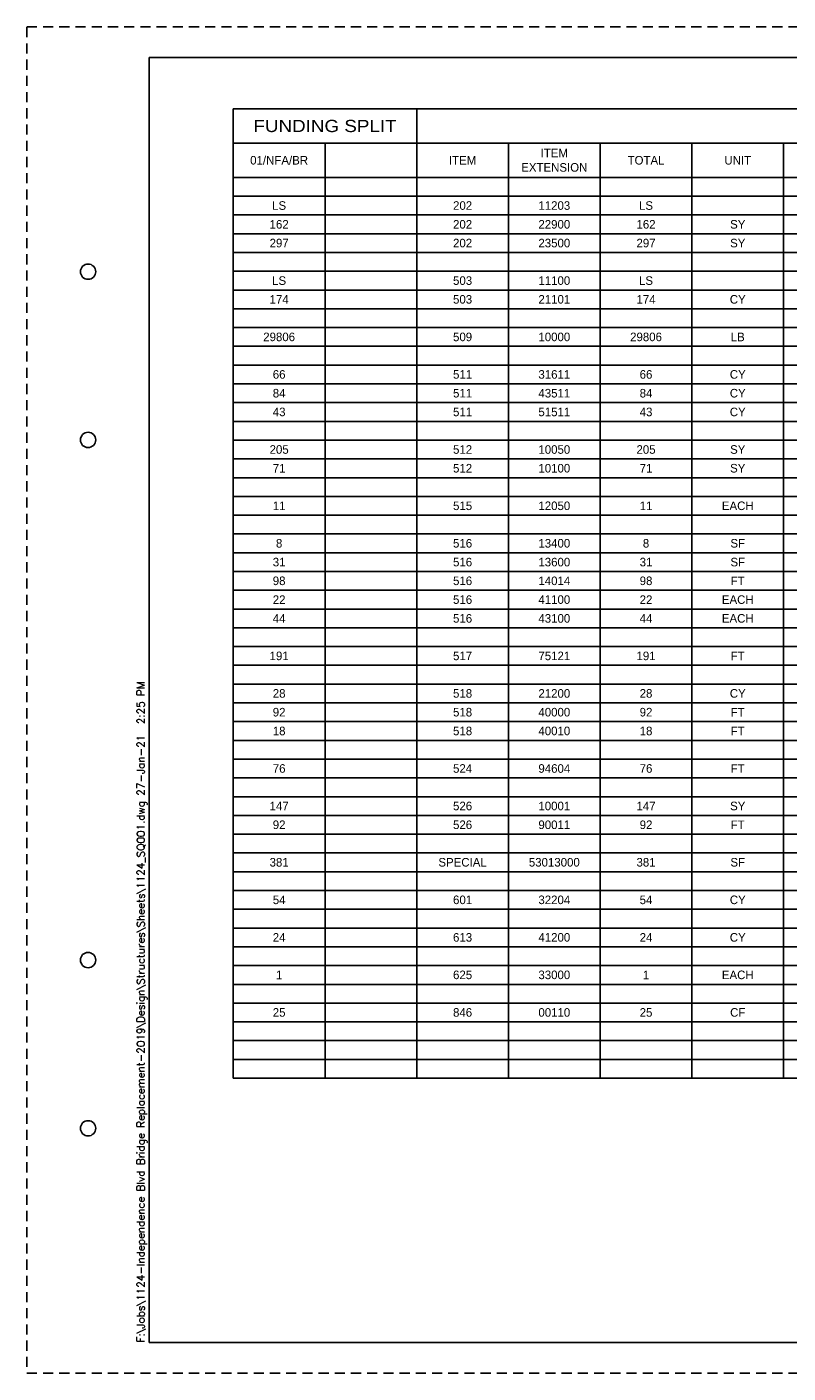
# Paper-space layout 'SQ001' of a CAD drawing. Header units: inches. Extents: x -47 to 83, y -66 to 23.
# Tile 2 of 3: x 0 to 12, y 0 to 22. Entities that reach past the tile are written whole.
import ezdxf
from ezdxf.enums import TextEntityAlignment as Align

# ---------------------------------------------------------------- set-up
doc = ezdxf.new("R2010")
doc.units = ezdxf.units.IN
doc.header["$MEASUREMENT"] = 0
doc.linetypes.add('OhDOT_USTN3', pattern=[0.22, 0.165, -0.055])
for name, color, linetype in [('BR_P_Gen_Text', 7, 'Continuous'), ('GM_X_US_Shield', 7, 'Continuous'), ('SH_Border', 7, 'Continuous'), ('SH_Cut_Line', 7, 'OhDOT_USTN3'), ('SH_Data', 7, 'Continuous')]:
    doc.layers.add(name, color=color, linetype=linetype)
doc.styles.add('DwgStamp', font='romans.shx')
doc.styles.add('Font 70-Main Title', font='txt', dxfattribs={"width": 1.15, "height": 0.25})
doc.styles.add('Slanted-Normal', font='font31.shx', dxfattribs={"height": 0.14})
doc.styles.add('Straight-Normal', font='font30.shx', dxfattribs={"height": 0.14})
doc.styles.add('Straight-Sub Title', font='font30.shx', dxfattribs={"height": 0.17})

# ---------------------------------------------------------------- blocks, each defined once
blk = doc.blocks.new('BRDG2')
at = {"layer": 'SH_Border', "color": 7, "linetype": 'Continuous', "flags": 128}
blk.add_lwpolyline([(2, 21.5), (33.5, 21.5), (33.5, 0.5), (2, 0.5), (2, 21.5)], close=True, dxfattribs=at)
at = {"layer": 'SH_Border', "color": 7, "linetype": 'Continuous'}
for centre in [(1, 18), (1, 15.25), (1, 6.75), (1, 4)]:
    blk.add_circle(centre, 0.125, dxfattribs=at)
at = {"layer": 'SH_Cut_Line', "color": 7, "linetype": 'OhDOT_USTN3', "flags": 128}
blk.add_lwpolyline([(0, 22), (34, 22), (34, 0), (0, 0), (0, 22)], close=True, dxfattribs=at)
at = {"layer": 'SH_Border', "color": 7, "linetype": 'Continuous', "style": 'DwgStamp'}
blk.add_text('F:\\Jobs\\1124-Independence Blvd Bridge Replacement-2019\\Design\\Structures\\Sheets\\1124_SQ001.dwg 27-Jan-21  2:25 PM', height=0.125, rotation=90, dxfattribs=at).set_placement((1.925, 0.5))
at = {"layer": 'SH_Data', "style": 'Straight-Normal'}
for tag, p in [('DESIGNAGENCY1', (32.921, 19.79)), ('DESIGNAGENCY2', (33.254, 19.79))]:
    blk.add_attdef(tag, text='', height=0.14, rotation=90, dxfattribs=at).set_placement(p, align=Align.MIDDLE_CENTER)
for tag, p in [('DATE', (32.973, 17.461)), ('STRUCFILENO', (33.473, 17.02)), ('REVIEWED', (32.973, 16.458)), ('REVISED', (33.473, 15.52)), ('DRAWN', (32.973, 15.52)), ('CALCULATED', (32.973, 14.52)), ('CHECKED', (33.473, 14.52))]:
    blk.add_attdef(tag, text='', height=0.14, rotation=90, dxfattribs=at).set_placement(p, align=Align.BOTTOM_CENTER)
at = {"layer": 'SH_Data', "style": 'Straight-Normal', "flags": 8}
for tag, p in [('TITLEAREA2M', (33.042, 9.538)), ('TITLEAREA2B', (33.333, 9.538))]:
    blk.add_attdef(tag, text='', height=0.14, rotation=90, dxfattribs=at).set_placement(p, align=Align.MIDDLE_CENTER)
at = {"layer": 'SH_Data', "style": 'Font 70-Main Title', "width": 1.15}
blk.add_attdef('TITLEAREA1', text='', height=0.25, rotation=90, dxfattribs=at).set_placement((32.8, 3.53), align=Align.MIDDLE_CENTER)
at = {"layer": 'SH_Data', "style": 'Font 70-Main Title', "width": 1.15, "flags": 8}
blk.add_attdef('PIDNO', (33.327, 3.618), '', height=0.15, rotation=90, dxfattribs=at)
at = {"layer": 'SH_Data', "style": 'Straight-Sub Title'}
for tag, p in [('SUBSHEETNO', (32.77, 1.582)), ('SUBSHEETTOTAL', (33.27, 1.582)), ('SHEETNO', (33.02, 1.003)), ('SHEETTOTAL', (33.02, 0.663))]:
    blk.add_attdef(tag, text='', height=0.17, dxfattribs=at).set_placement(p, align=Align.BOTTOM_CENTER)

psp = doc.layouts.new('SQ001')

# ---------------------------------------------------------------- linework, layer by layer
at = {"layer": 'BR_P_Gen_Text'}
for p, q in [((3.375, 20.66), (3.375, 19.54)), ((3.375, 20.66), (31.125, 20.66)), ((6.375, 20.66), (6.375, 19.54)), ((3.375, 20.1), (31.125, 20.1)), ((4.875, 20.1), (4.875, 19.54)), ((7.875, 20.1), (7.875, 19.54)), ((9.375, 20.1), (9.375, 19.54)), ((10.875, 20.1), (10.875, 19.54)), ((12.375, 20.1), (12.375, 19.54)), ((3.375, 19.54), (31.125, 19.54)), ((3.375, 19.54), (31.125, 19.54)), ((3.375, 19.54), (3.375, 4.82)), ((4.875, 19.54), (4.875, 4.82)), ((6.375, 19.54), (6.375, 4.82)), ((7.875, 19.54), (7.875, 4.82)), ((9.375, 19.54), (9.375, 4.82)), ((10.875, 19.54), (10.875, 4.82)), ((12.375, 19.54), (12.375, 4.82)), ((3.375, 19.233), (31.125, 19.233)), ((3.375, 18.927), (31.125, 18.927)), ((3.375, 18.62), (31.125, 18.62)), ((3.375, 18.313), (31.125, 18.313)), ((3.375, 18.007), (31.125, 18.007)), ((3.375, 17.7), (31.125, 17.7)), ((3.375, 17.393), (31.125, 17.393)), ((3.375, 17.087), (31.125, 17.087)), ((3.375, 16.78), (31.125, 16.78)), ((3.375, 16.473), (31.125, 16.473)), ((3.375, 16.167), (31.125, 16.167)), ((3.375, 15.86), (31.125, 15.86)), ((3.375, 15.553), (31.125, 15.553)), ((3.375, 15.247), (31.125, 15.247)), ((3.375, 14.94), (31.125, 14.94)), ((3.375, 14.633), (31.125, 14.633)), ((3.375, 14.327), (31.125, 14.327)), ((3.375, 14.02), (31.125, 14.02)), ((3.375, 13.713), (31.125, 13.713)), ((3.375, 13.407), (31.125, 13.407)), ((3.375, 13.1), (31.125, 13.1)), ((3.375, 12.793), (31.125, 12.793)), ((3.375, 12.487), (31.125, 12.487)), ((3.375, 12.18), (31.125, 12.18)), ((3.375, 11.873), (31.125, 11.873)), ((3.375, 11.567), (31.125, 11.567)), ((3.375, 11.26), (31.125, 11.26)), ((3.375, 10.953), (31.125, 10.953)), ((3.375, 10.647), (31.125, 10.647)), ((3.375, 10.34), (31.125, 10.34)), ((3.375, 10.033), (31.125, 10.033)), ((3.375, 9.727), (31.125, 9.727)), ((3.375, 9.42), (31.125, 9.42)), ((3.375, 9.113), (31.125, 9.113)), ((3.375, 8.807), (31.125, 8.807)), ((3.375, 8.5), (31.125, 8.5)), ((3.375, 8.193), (31.125, 8.193)), ((3.375, 7.887), (31.125, 7.887)), ((3.375, 7.58), (31.125, 7.58)), ((3.375, 7.273), (31.125, 7.273)), ((3.375, 6.967), (31.125, 6.967)), ((3.375, 6.66), (31.125, 6.66)), ((3.375, 6.353), (31.125, 6.353)), ((3.375, 6.047), (31.125, 6.047)), ((3.375, 5.74), (31.125, 5.74)), ((3.375, 5.433), (31.125, 5.433)), ((3.375, 5.127), (31.125, 5.127)), ((3.375, 4.82), (31.125, 4.82))]:
    psp.add_line(p, q, dxfattribs=at)

# ---------------------------------------------------------------- block references
at = {"layer": 'GM_X_US_Shield'}
psp.add_blockref('BRDG2', (0, 0), dxfattribs=at)

# ---------------------------------------------------------------- texts
at = {"layer": 'BR_P_Gen_Text', "attachment_point": 5}
for s, insert, char_height, width, style in [('FUNDING SPLIT', (4.875, 20.38), 0.2, 27.75, 'Font 70-Main Title'), ('ITEM\\PEXTENSION', (8.625, 19.82), 0.14, 1.75, 'Slanted-Normal'), ('01/NFA/BR', (4.125, 19.82), 0.14, 1.75, 'Slanted-Normal'), ('ITEM', (7.125, 19.82), 0.14, 1.75, 'Slanted-Normal'), ('TOTAL', (10.125, 19.82), 0.14, 1.75, 'Slanted-Normal'), ('UNIT', (11.625, 19.82), 0.14, 1.75, 'Slanted-Normal'), ('LS', (4.125, 19.08), 0.14, 1.38, 'Slanted-Normal'), ('202', (7.125, 19.08), 0.14, 1.38, 'Slanted-Normal'), ('11203', (8.625, 19.08), 0.14, 1.38, 'Slanted-Normal'), ('LS', (10.125, 19.08), 0.14, 1.38, 'Slanted-Normal'), ('162', (4.125, 18.773), 0.14, 1.38, 'Slanted-Normal'), ('202', (7.125, 18.773), 0.14, 1.38, 'Slanted-Normal'), ('22900', (8.625, 18.773), 0.14, 1.38, 'Slanted-Normal'), ('162', (10.125, 18.773), 0.14, 1.38, 'Slanted-Normal'), ('SY', (11.625, 18.773), 0.14, 1.38, 'Slanted-Normal'), ('297', (4.125, 18.467), 0.14, 1.38, 'Slanted-Normal'), ('202', (7.125, 18.467), 0.14, 1.38, 'Slanted-Normal'), ('23500', (8.625, 18.467), 0.14, 1.38, 'Slanted-Normal'), ('297', (10.125, 18.467), 0.14, 1.38, 'Slanted-Normal'), ('SY', (11.625, 18.467), 0.14, 1.38, 'Slanted-Normal'), ('LS', (4.125, 17.853), 0.14, 1.38, 'Slanted-Normal'), ('503', (7.125, 17.853), 0.14, 1.38, 'Slanted-Normal'), ('11100', (8.625, 17.853), 0.14, 1.38, 'Slanted-Normal'), ('LS', (10.125, 17.853), 0.14, 1.38, 'Slanted-Normal'), ('174', (4.125, 17.547), 0.14, 1.38, 'Slanted-Normal'), ('503', (7.125, 17.547), 0.14, 1.38, 'Slanted-Normal'), ('21101', (8.625, 17.547), 0.14, 1.38, 'Slanted-Normal'), ('174', (10.125, 17.547), 0.14, 1.38, 'Slanted-Normal'), ('CY', (11.625, 17.547), 0.14, 1.38, 'Slanted-Normal'), ('29806', (4.125, 16.933), 0.14, 1.38, 'Slanted-Normal'), ('509', (7.125, 16.933), 0.14, 1.38, 'Slanted-Normal'), ('10000', (8.625, 16.933), 0.14, 1.38, 'Slanted-Normal'), ('29806', (10.125, 16.933), 0.14, 1.38, 'Slanted-Normal'), ('LB', (11.625, 16.933), 0.14, 1.38, 'Slanted-Normal'), ('66', (4.125, 16.32), 0.14, 1.38, 'Slanted-Normal'), ('511', (7.125, 16.32), 0.14, 1.38, 'Slanted-Normal'), ('31611', (8.625, 16.32), 0.14, 1.38, 'Slanted-Normal'), ('66', (10.125, 16.32), 0.14, 1.38, 'Slanted-Normal'), ('CY', (11.625, 16.32), 0.14, 1.38, 'Slanted-Normal'), ('84', (4.125, 16.013), 0.14, 1.38, 'Slanted-Normal'), ('511', (7.125, 16.013), 0.14, 1.38, 'Slanted-Normal'), ('43511', (8.625, 16.013), 0.14, 1.38, 'Slanted-Normal'), ('84', (10.125, 16.013), 0.14, 1.38, 'Slanted-Normal'), ('CY', (11.625, 16.013), 0.14, 1.38, 'Slanted-Normal'), ('43', (4.125, 15.707), 0.14, 1.38, 'Slanted-Normal'), ('511', (7.125, 15.707), 0.14, 1.38, 'Slanted-Normal'), ('51511', (8.625, 15.707), 0.14, 1.38, 'Slanted-Normal'), ('43', (10.125, 15.707), 0.14, 1.38, 'Slanted-Normal'), ('CY', (11.625, 15.707), 0.14, 1.38, 'Slanted-Normal'), ('205', (4.125, 15.093), 0.14, 1.38, 'Slanted-Normal'), ('512', (7.125, 15.093), 0.14, 1.38, 'Slanted-Normal'), ('10050', (8.625, 15.093), 0.14, 1.38, 'Slanted-Normal'), ('205', (10.125, 15.093), 0.14, 1.38, 'Slanted-Normal'), ('SY', (11.625, 15.093), 0.14, 1.38, 'Slanted-Normal'), ('71', (4.125, 14.787), 0.14, 1.38, 'Slanted-Normal'), ('512', (7.125, 14.787), 0.14, 1.38, 'Slanted-Normal'), ('10100', (8.625, 14.787), 0.14, 1.38, 'Slanted-Normal'), ('71', (10.125, 14.787), 0.14, 1.38, 'Slanted-Normal'), ('SY', (11.625, 14.787), 0.14, 1.38, 'Slanted-Normal'), ('11', (4.125, 14.173), 0.14, 1.38, 'Slanted-Normal'), ('515', (7.125, 14.173), 0.14, 1.38, 'Slanted-Normal'), ('12050', (8.625, 14.173), 0.14, 1.38, 'Slanted-Normal'), ('11', (10.125, 14.173), 0.14, 1.38, 'Slanted-Normal'), ('EACH', (11.625, 14.173), 0.14, 1.38, 'Slanted-Normal'), ('8', (4.125, 13.56), 0.14, 1.38, 'Slanted-Normal'), ('516', (7.125, 13.56), 0.14, 1.38, 'Slanted-Normal'), ('13400', (8.625, 13.56), 0.14, 1.38, 'Slanted-Normal'), ('8', (10.125, 13.56), 0.14, 1.38, 'Slanted-Normal'), ('SF', (11.625, 13.56), 0.14, 1.38, 'Slanted-Normal'), ('31', (4.125, 13.253), 0.14, 1.38, 'Slanted-Normal'), ('516', (7.125, 13.253), 0.14, 1.38, 'Slanted-Normal'), ('13600', (8.625, 13.253), 0.14, 1.38, 'Slanted-Normal'), ('31', (10.125, 13.253), 0.14, 1.38, 'Slanted-Normal'), ('SF', (11.625, 13.253), 0.14, 1.38, 'Slanted-Normal'), ('98', (4.125, 12.947), 0.14, 1.38, 'Slanted-Normal'), ('516', (7.125, 12.947), 0.14, 1.38, 'Slanted-Normal'), ('14014', (8.625, 12.947), 0.14, 1.38, 'Slanted-Normal'), ('98', (10.125, 12.947), 0.14, 1.38, 'Slanted-Normal'), ('FT', (11.625, 12.947), 0.14, 1.38, 'Slanted-Normal'), ('22', (4.125, 12.64), 0.14, 1.38, 'Slanted-Normal'), ('516', (7.125, 12.64), 0.14, 1.38, 'Slanted-Normal'), ('41100', (8.625, 12.64), 0.14, 1.38, 'Slanted-Normal'), ('22', (10.125, 12.64), 0.14, 1.38, 'Slanted-Normal'), ('EACH', (11.625, 12.64), 0.14, 1.38, 'Slanted-Normal'), ('44', (4.125, 12.333), 0.14, 1.38, 'Slanted-Normal'), ('516', (7.125, 12.333), 0.14, 1.38, 'Slanted-Normal'), ('43100', (8.625, 12.333), 0.14, 1.38, 'Slanted-Normal'), ('44', (10.125, 12.333), 0.14, 1.38, 'Slanted-Normal'), ('EACH', (11.625, 12.333), 0.14, 1.38, 'Slanted-Normal'), ('191', (4.125, 11.72), 0.14, 1.38, 'Slanted-Normal'), ('517', (7.125, 11.72), 0.14, 1.38, 'Slanted-Normal'), ('75121', (8.625, 11.72), 0.14, 1.38, 'Slanted-Normal'), ('191', (10.125, 11.72), 0.14, 1.38, 'Slanted-Normal'), ('FT', (11.625, 11.72), 0.14, 1.38, 'Slanted-Normal'), ('28', (4.125, 11.107), 0.14, 1.38, 'Slanted-Normal'), ('518', (7.125, 11.107), 0.14, 1.38, 'Slanted-Normal'), ('21200', (8.625, 11.107), 0.14, 1.38, 'Slanted-Normal'), ('28', (10.125, 11.107), 0.14, 1.38, 'Slanted-Normal'), ('CY', (11.625, 11.107), 0.14, 1.38, 'Slanted-Normal'), ('92', (4.125, 10.8), 0.14, 1.38, 'Slanted-Normal'), ('518', (7.125, 10.8), 0.14, 1.38, 'Slanted-Normal'), ('40000', (8.625, 10.8), 0.14, 1.38, 'Slanted-Normal'), ('92', (10.125, 10.8), 0.14, 1.38, 'Slanted-Normal'), ('FT', (11.625, 10.8), 0.14, 1.38, 'Slanted-Normal'), ('18', (4.125, 10.493), 0.14, 1.38, 'Slanted-Normal'), ('518', (7.125, 10.493), 0.14, 1.38, 'Slanted-Normal'), ('40010', (8.625, 10.493), 0.14, 1.38, 'Slanted-Normal'), ('18', (10.125, 10.493), 0.14, 1.38, 'Slanted-Normal'), ('FT', (11.625, 10.493), 0.14, 1.38, 'Slanted-Normal'), ('76', (4.125, 9.88), 0.14, 1.38, 'Slanted-Normal'), ('524', (7.125, 9.88), 0.14, 1.38, 'Slanted-Normal'), ('94604', (8.625, 9.88), 0.14, 1.38, 'Slanted-Normal'), ('76', (10.125, 9.88), 0.14, 1.38, 'Slanted-Normal'), ('FT', (11.625, 9.88), 0.14, 1.38, 'Slanted-Normal'), ('147', (4.125, 9.267), 0.14, 1.38, 'Slanted-Normal'), ('526', (7.125, 9.267), 0.14, 1.38, 'Slanted-Normal'), ('10001', (8.625, 9.267), 0.14, 1.38, 'Slanted-Normal'), ('147', (10.125, 9.267), 0.14, 1.38, 'Slanted-Normal'), ('SY', (11.625, 9.267), 0.14, 1.38, 'Slanted-Normal'), ('92', (4.125, 8.96), 0.14, 1.38, 'Slanted-Normal'), ('526', (7.125, 8.96), 0.14, 1.38, 'Slanted-Normal'), ('90011', (8.625, 8.96), 0.14, 1.38, 'Slanted-Normal'), ('92', (10.125, 8.96), 0.14, 1.38, 'Slanted-Normal'), ('FT', (11.625, 8.96), 0.14, 1.38, 'Slanted-Normal'), ('381', (4.125, 8.347), 0.14, 1.38, 'Slanted-Normal'), ('SPECIAL', (7.125, 8.347), 0.14, 1.38, 'Slanted-Normal'), ('53013000', (8.625, 8.347), 0.14, 1.38, 'Slanted-Normal'), ('381', (10.125, 8.347), 0.14, 1.38, 'Slanted-Normal'), ('SF', (11.625, 8.347), 0.14, 1.38, 'Slanted-Normal'), ('54', (4.125, 7.733), 0.14, 1.38, 'Slanted-Normal'), ('601', (7.125, 7.733), 0.14, 1.38, 'Slanted-Normal'), ('32204', (8.625, 7.733), 0.14, 1.38, 'Slanted-Normal'), ('54', (10.125, 7.733), 0.14, 1.38, 'Slanted-Normal'), ('CY', (11.625, 7.733), 0.14, 1.38, 'Slanted-Normal'), ('24', (4.125, 7.12), 0.14, 1.38, 'Slanted-Normal'), ('613', (7.125, 7.12), 0.14, 1.38, 'Slanted-Normal'), ('41200', (8.625, 7.12), 0.14, 1.38, 'Slanted-Normal'), ('24', (10.125, 7.12), 0.14, 1.38, 'Slanted-Normal'), ('CY', (11.625, 7.12), 0.14, 1.38, 'Slanted-Normal'), ('1', (4.125, 6.507), 0.14, 1.38, 'Slanted-Normal'), ('625', (7.125, 6.507), 0.14, 1.38, 'Slanted-Normal'), ('33000', (8.625, 6.507), 0.14, 1.35332, 'Slanted-Normal'), ('1', (10.125, 6.507), 0.14, 1.38, 'Slanted-Normal'), ('EACH', (11.625, 6.507), 0.14, 1.38, 'Slanted-Normal'), ('25', (4.125, 5.893), 0.14, 1.38, 'Slanted-Normal'), ('846', (7.125, 5.893), 0.14, 1.38, 'Slanted-Normal'), ('00110', (8.625, 5.893), 0.14, 1.38, 'Slanted-Normal'), ('25', (10.125, 5.893), 0.14, 1.38, 'Slanted-Normal'), ('CF', (11.625, 5.893), 0.14, 1.38, 'Slanted-Normal')]:
    psp.add_mtext(s, dxfattribs=dict(at, insert=insert, char_height=char_height, width=width, style=style))

doc.saveas('drawing.dxf')
